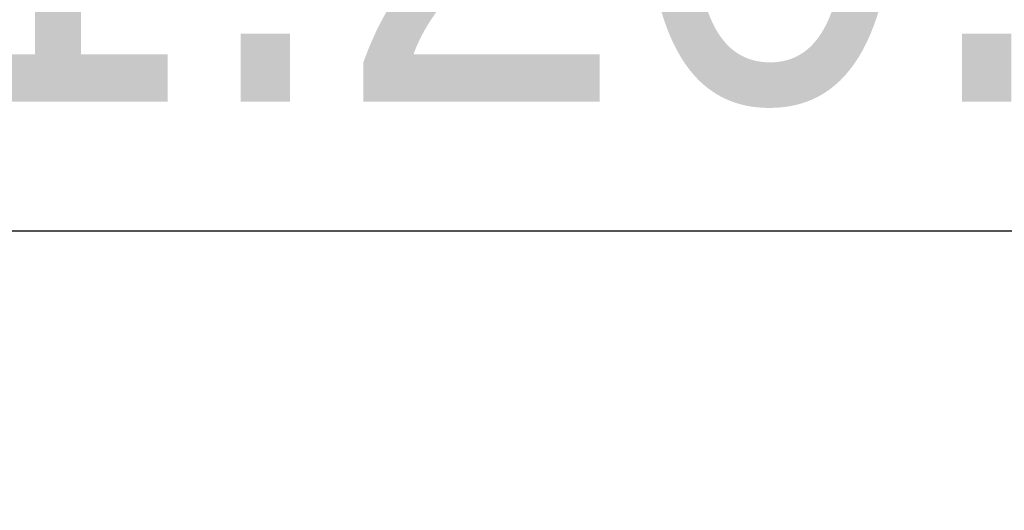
# Model space of a CAD drawing. Header units: millimetres. Extents: x -111 to 116289, y -9307 to 73893.
# Tile 95 of 128: x 65678 to 66241, y 36274 to 36555. Entities that reach past the tile are written whole.
import ezdxf
from ezdxf.enums import TextEntityAlignment as Align

# ---------------------------------------------------------------- set-up
doc = ezdxf.new("R2018")
doc.units = ezdxf.units.MM
doc.set_wipeout_variables(frame=1)
doc.linetypes.add('ADSK_Линия сетки', pattern=[25, 20, -2.5, 0, -2.5])
for name, color, linetype, lineweight in [('КИП_выноска', 6, 'Continuous', 25), ('Оси', 7, 'Continuous', 9), ('Стены разрез', 7, 'Continuous', 40)]:
    doc.layers.add(name, color=color, linetype=linetype, lineweight=lineweight)
doc.styles.add('Arial', font='arial.ttf', dxfattribs={"width": 0.85, "height": 350})
doc.styles.add('GOST 2.304', font='simplex.shx', dxfattribs={"width": 0.65, "oblique": 15})
doc.styles.get("Standard").update_dxf_attribs({"font": 'arial.ttf'})

# ---------------------------------------------------------------- blocks, each defined once
blk = doc.blocks.new('135_SLK_GD_AR_rvt-1-Оборудование_B2_-11_400__На лист секция 5_-11_400')
at = {"layer": 'Стены разрез', "color": 253, "true_color": 0xaaaaaa}
for p, q in [((-13013509.66, -9294850.31), (-13013509.66, -9295400.31)), ((-13013459.66, -9295400.31), (-13013459.66, -9294850.31))]:
    blk.add_line(p, q, dxfattribs=at)
blk = doc.blocks.new('A$Cffbd38bb')
at = {"layer": 'Оси', "color": 253, "linetype": 'ADSK_Линия сетки', "true_color": 0xaaaaaa}
blk.add_line((106567.94, 35329.46), (800, 35329.46), dxfattribs=at)
at = {"lineweight": 5}
blk.add_blockref('135_SLK_GD_AR_rvt-1-Оборудование_B2_-11_400__На лист секция 5_-11_400', (13077777.11, 9330329.76), dxfattribs=at)
blk = doc.blocks.new('*U190')
at = {"color": 0, "linetype": 'Continuous', "lineweight": 30, "ltscale": 75, "width": 0.85, "flags": 104}
blk.add_attdef('ПРИМЕЧАНИЕ_1', text='', height=2.5, dxfattribs=at).set_placement((8, 3.6106), align=Align.BOTTOM_CENTER)
at = {"color": 0, "lineweight": 30, "style": 'GOST 2.304', "width": 0.85}
for tag, p in [('ИМЯ_КАБЕЛЯ_2', (8, -7.5)), ('ИМЯ_КАБЕЛЯ_3', (8, -12.5)), ('ИМЯ_КАБЕЛЯ_4', (8, -17.5)), ('ИМЯ_КАБЕЛЯ_5', (8, -22.5)), ('ИМЯ_КАБЕЛЯ_6', (8, -27.5)), ('ИМЯ_КАБЕЛЯ_7', (8, -32.5)), ('ИМЯ_КАБЕЛЯ_8', (8, -37.5)), ('ИМЯ_КАБЕЛЯ_9', (8, -42.5))]:
    blk.add_attdef(tag, text='', height=2.5, dxfattribs=at).set_placement(p, align=Align.BOTTOM_CENTER)
at = {"color": 0, "lineweight": 30, "width": 0.85, "flags": 104}
blk.add_attdef('ПРИМЕЧАНИЕ_2', text='', height=2.5, dxfattribs=at).set_placement((8, -7.5301), align=Align.BOTTOM_CENTER)
at = {"linetype": 'Continuous'}
blk.add_wipeout([(0, 2.5), (16, 2.5), (16, -2.5), (0, -2.5)], dxfattribs=at)
at = {"color": 0, "linetype": 'Continuous'}
blk.add_lwpolyline([(0, -2.5), (16, -2.5), (16, 2.5), (0, 2.5)], close=True, dxfattribs=at)
at = {"color": 0, "lineweight": 30, "style": 'GOST 2.304', "width": 0.85}
blk.add_attdef('ИМЯ_КАБЕЛЯ_1', text='', height=2.5, dxfattribs=at).set_placement((8, -2.5), align=Align.BOTTOM_CENTER)

msp = doc.modelspace()

# ---------------------------------------------------------------- block references
msp.add_blockref('A$Cffbd38bb', (1805.72, 1084.05))

# ---------------------------------------------------------------- next in the draw order: block references
at = {"layer": 'КИП_выноска'}
ref = msp.add_blockref('*U190', (65058.35, 36682.76), dxfattribs=dict(at, xscale=100, yscale=100, zscale=100))
ref.add_attrib('ИМЯ_КАБЕЛЯ_1', 'ДН1.20.1 ', dxfattribs={"layer": '0', "color": 0, "lineweight": 30, "height": 250, "style": 'Arial', "width": 0.85}).set_placement((65858.35, 36432.76), align=Align.BOTTOM_CENTER)

# ---------------------------------------------------------------- next in the draw order: block references
ref = msp.add_blockref('*U190', (65058.35, 36183.79), dxfattribs=dict(at, xscale=100, yscale=100, zscale=100))
lines = msp.add_mtext('\\W0.8500;', dxfattribs={"layer": '0', "color": 0, "linetype": 'Continuous', "lineweight": 30, "ltscale": 75, "insert": (65858.35, 36544.84), "char_height": 2.5, "attachment_point": 1})
ref.add_attrib('ПРИМЕЧАНИЕ_1', '', (65858.35, 36544.84), dxfattribs={"flags": 104}).embed_mtext(lines)

doc.saveas('drawing.dxf')
